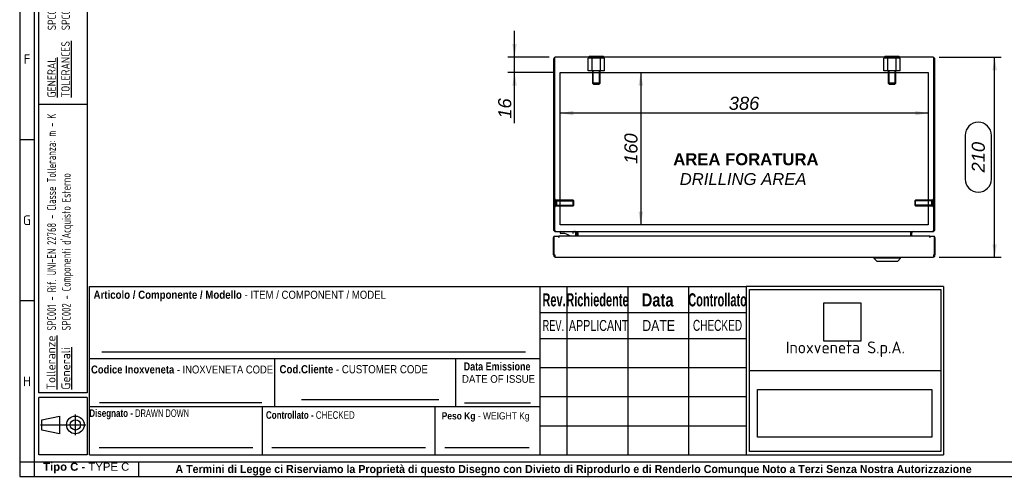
# Model space of a CAD drawing. Extents: x 6 to 412, y 11 to 288.
# Tile 1 of 3: x 6 to 213, y 11 to 107. Entities that reach past the tile are written whole.
import ezdxf
from ezdxf.enums import TextEntityAlignment as Align
from ezdxf.lldxf.tags import DXFTag

# ---------------------------------------------------------------- set-up
doc = ezdxf.new("R2010")
doc.units = 0
doc.layers.get('0').update_dxf_attribs({"linetype": 'CONTINUOUS'})
for name, color, linetype in [('_TRANSLATION', 7, 'CONTINUOUS'), ('AE00417_01', 7, 'CONTINUOUS'), ('AE00907_02', 7, 'CONTINUOUS'), ('C0000000', 7, 'CONTINUOUS'), ('C0000000_04', 7, 'CONTINUOUS'), ('C0000000_05', 7, 'CONTINUOUS'), ('C0000000_14', 7, 'CONTINUOUS'), ('C0000000_32', 7, 'CONTINUOUS'), ('DEFAULT', 7, 'CONTINUOUS'), ('SBAVATURE', 7, 'CONTINUOUS'), ('SERRATURA_SUP', 7, 'CONTINUOUS')]:
    doc.layers.add(name, color=color, linetype=linetype)
doc.styles.add('SEACAD_ARIAL', font='arial.ttf')
doc.styles.add('SEACAD_ARIAL_NARROW', font='ARIALN.TTF', dxfattribs={"width": 0.8})
doc.styles.add('SEACAD_ARIALB', font='arialbd.ttf', dxfattribs={"width": 0.9})
doc.styles.add('SEACAD_ARIALI', font='ariali.ttf')
doc.styles.add('SEACAD_SOLID_EDGE_ANSI', font='seans.ttf', dxfattribs={"width": 0.9})
doc.styles.add('SEACAD_SOLID_EDGE_ANSIB', font='seansbd.ttf', dxfattribs={"width": 0.9})
tags = doc.linetypes.add('CENTER2', pattern=[28.575, 19.05, -3.175, 3.175, -3.175]).pattern_tags.tags
tags[10:11] = [DXFTag(74, 4), DXFTag(75, 0), DXFTag(340, '0'), DXFTag(46, 0.0), DXFTag(50, 0.0), DXFTag(44, 0.0), DXFTag(45, 0.0)]
tags[8:9] = [DXFTag(74, 4), DXFTag(75, 0), DXFTag(340, '0'), DXFTag(46, 0.0), DXFTag(50, 0.0), DXFTag(44, 0.0), DXFTag(45, 0.0)]
tags[6:7] = [DXFTag(74, 4), DXFTag(75, 0), DXFTag(340, '0'), DXFTag(46, 0.0), DXFTag(50, 0.0), DXFTag(44, 0.0), DXFTag(45, 0.0)]
tags[4:5] = [DXFTag(74, 4), DXFTag(75, 0), DXFTag(340, '0'), DXFTag(46, 0.0), DXFTag(50, 0.0), DXFTag(44, 0.0), DXFTag(45, 0.0)]
tags = doc.linetypes.add('HIDDEN2', pattern=[4.7625, 3.175, -1.5875]).pattern_tags.tags
tags[6:7] = [DXFTag(74, 4), DXFTag(75, 0), DXFTag(340, '0'), DXFTag(46, 0.0), DXFTag(50, 0.0), DXFTag(44, 0.0), DXFTag(45, 0.0)]
tags[4:5] = [DXFTag(74, 4), DXFTag(75, 0), DXFTag(340, '0'), DXFTag(46, 0.0), DXFTag(50, 0.0), DXFTag(44, 0.0), DXFTag(45, 0.0)]
doc.dimstyles.new('ISO', dxfattribs={"dimtxt": 2.75, "dimasz": 2.75, "dimexe": 1.375, "dimexo": 1.375, "dimgap": 0.6875, "dimtad": 1, "dimdec": 1, "dimlfac": 5, "dimtxsty": 'SEACAD_ARIAL', "dimsah": 1, "dimcen": 1.375, "dimadec": 1, "dimazin": 3, "dimtfac": 0.7, "dimtdec": 3, "dimtmove": 0, "dimatfit": 3})
picture_1 = doc.add_image_def('image1.jpg', size_in_pixel=(55, 57))
picture_2 = doc.add_image_def('image2.bmp', size_in_pixel=(138, 38))

# ---------------------------------------------------------------- blocks, each defined once
blk = doc.blocks.new('SE2')
at = {"layer": 'AE00417_01', "color": 7, "linetype": 'HIDDEN2'}
for p, q in [((118.59, 69.1), (118.39, 69.1)), ((118.59, 69.1), (118.59, 67.6)), ((118.79, 68.95), (118.79, 67.75)), ((122.24, 68.95), (118.79, 68.95)), ((118.79, 68.83), (122.36, 68.83)), ((122.24, 68.95), (122.24, 67.75)), ((122.39, 68.8), (122.24, 68.95)), ((122.39, 67.9), (122.39, 68.8)), ((194.06, 68.95), (193.91, 68.8)), ((193.91, 68.8), (193.91, 67.9)), ((197.51, 68.83), (193.94, 68.83)), ((194.06, 67.75), (194.06, 68.95)), ((197.51, 68.95), (194.06, 68.95)), ((197.51, 67.75), (197.51, 68.95)), ((197.71, 67.6), (197.71, 69.1)), ((197.91, 69.1), (197.71, 69.1)), ((118.39, 67.6), (118.59, 67.6)), ((118.79, 67.88), (122.36, 67.88)), ((118.79, 67.75), (122.24, 67.75)), ((122.24, 67.75), (122.39, 67.9)), ((193.91, 67.9), (194.06, 67.75)), ((197.51, 67.88), (193.94, 67.88)), ((194.06, 67.75), (197.51, 67.75)), ((197.71, 67.6), (197.91, 67.6))]:
    blk.add_line(p, q, dxfattribs=at)
at = {"layer": 'AE00417_01', "color": 7, "linetype": 'CONTINUOUS'}
for p, q in [((118.39, 69.1), (118.39, 69.1)), ((197.91, 69.1), (197.91, 69.1)), ((118.39, 67.6), (118.39, 67.6)), ((197.91, 67.6), (197.91, 67.6))]:
    blk.add_line(p, q, dxfattribs=at)
at = {"layer": 'AE00417_01', "color": 7, "linetype": 'HIDDEN2'}
for centre, start, end in [((118.69, 68.95), 180, 0), ((197.61, 68.95), 180, 0), ((118.69, 67.75), 0, 180), ((197.61, 67.75), 0, 180)]:
    blk.add_arc(centre, 0.1, start, end, dxfattribs=at)
at = {"layer": 'AE00907_02', "color": 7, "linetype": 'CONTINUOUS'}
for centre, start, end in [((119.39, 97.71), 178.0727, 180), ((119.39, 89.76), 180, 181.9273)]:
    blk.add_arc(centre, 1, start, end, dxfattribs=at)
at = {"layer": 'C0000000', "color": 7, "linetype": 'CONTINUOUS'}
for p, q in [((125.65, 99.15), (128.65, 99.15)), ((125.65, 99.15), (125.65, 98.95)), ((128.65, 98.95), (128.65, 99.15)), ((119.53, 62.15), (119.53, 62.15)), ((120.11, 61.95), (119.73, 61.95)), ((122.23, 62.35), (122.23, 61.95)), ((122.83, 61.35), (122.83, 61.95))]:
    blk.add_line(p, q, dxfattribs=at)
at = {"layer": 'C0000000', "color": 7, "linetype": 'HIDDEN2'}
for p, q in [((126.29, 98.71), (125.42, 98.71)), ((125.42, 96.11), (125.42, 98.71)), ((128.02, 98.71), (126.29, 98.71)), ((126.29, 96.11), (126.29, 98.71)), ((128.88, 98.71), (128.02, 98.71)), ((128.02, 96.11), (128.02, 98.71)), ((128.88, 96.11), (128.88, 98.71)), ((126.29, 96.11), (125.42, 96.11)), ((128.02, 96.11), (126.29, 96.11)), ((126.35, 96.11), (126.35, 93.51)), ((126.51, 93.36), (126.51, 96.11)), ((127.8, 93.36), (127.8, 96.11)), ((127.95, 93.51), (127.95, 96.11)), ((128.88, 96.11), (128.02, 96.11)), ((127.95, 93.51), (126.35, 93.51)), ((126.35, 93.51), (126.55, 93.31)), ((126.55, 93.31), (127.75, 93.31)), ((127.75, 93.31), (127.95, 93.51))]:
    blk.add_line(p, q, dxfattribs=at)
at = {"layer": 'C0000000', "color": 7, "linetype": 'CONTINUOUS'}
for centre, radius, start, end in [((119.73, 62.15), 0.2, 90, 180), ((119.73, 62.15), 0.2, 180, 270), ((120.11, 59.75), 2.2, 46.819, 90)]:
    blk.add_arc(centre, radius, start, end, dxfattribs=at)
blk.add_open_spline([(122.83, 61.95), (122.83, 62.01), (122.82, 62.06), (122.78, 62.16), (122.75, 62.2), (122.7, 62.25), (122.68, 62.27), (122.63, 62.3), (122.61, 62.31), (122.56, 62.33), (122.53, 62.34), (122.48, 62.35), (122.46, 62.35), (122.43, 62.35)], degree=3, knots=[0, 0, 0, 0, 0.25, 0.25, 0.5, 0.5, 0.625, 0.625, 0.75, 0.75, 0.875, 0.875, 1, 1, 1, 1], dxfattribs=at)
at = {"layer": 'C0000000_04', "color": 7, "linetype": 'HIDDEN2'}
for p, q in [((188.29, 98.71), (187.42, 98.71)), ((187.42, 96.11), (187.42, 98.71)), ((190.02, 98.71), (188.29, 98.71)), ((188.29, 96.11), (188.29, 98.71)), ((190.88, 98.71), (190.02, 98.71)), ((190.02, 96.11), (190.02, 98.71)), ((190.88, 96.11), (190.88, 98.71)), ((188.29, 96.11), (187.42, 96.11)), ((190.02, 96.11), (188.29, 96.11)), ((188.35, 96.11), (188.35, 93.51)), ((188.51, 93.36), (188.51, 96.11)), ((189.8, 93.36), (189.8, 96.11)), ((189.95, 93.51), (189.95, 96.11)), ((190.88, 96.11), (190.02, 96.11)), ((189.95, 93.51), (188.35, 93.51)), ((188.35, 93.51), (188.55, 93.31)), ((188.55, 93.31), (189.75, 93.31)), ((189.75, 93.31), (189.95, 93.51))]:
    blk.add_line(p, q, dxfattribs=at)
at = {"layer": 'C0000000_05', "color": 7, "linetype": 'CONTINUOUS'}
for p, q in [((187.65, 99.15), (190.65, 99.15)), ((187.65, 99.15), (187.65, 98.95)), ((190.65, 98.95), (190.65, 99.15))]:
    blk.add_line(p, q, dxfattribs=at)
at = {"layer": 'C0000000_14', "color": 7, "linetype": 'CONTINUOUS'}
for p, q in [((118.15, 98.45), (118.15, 62.85)), ((118.39, 98.88), (118.39, 98.45)), ((118.39, 98.45), (118.39, 98.88)), ((118.39, 98.45), (118.39, 62.85)), ((118.39, 62.85), (118.39, 98.45)), ((197.65, 98.95), (118.65, 98.95)), ((197.91, 98.88), (197.91, 98.45)), ((197.91, 98.45), (197.91, 98.88)), ((197.91, 62.85), (197.91, 98.45)), ((197.91, 98.45), (197.91, 62.85)), ((198.15, 62.85), (198.15, 98.45)), ((118.65, 62.35), (118.65, 62.35)), ((118.65, 62.35), (197.65, 62.35)), ((123.01, 62.09), (123.01, 61.35)), ((123.25, 62.09), (123.25, 62.35)), ((123.25, 62.09), (123.25, 61.35)), ((123.25, 61.35), (123.25, 62.09)), ((193.05, 62.09), (193.05, 62.35)), ((193.05, 61.35), (193.05, 62.09)), ((193.05, 62.09), (193.05, 61.35)), ((193.29, 61.35), (193.29, 62.09)), ((197.65, 62.35), (197.65, 62.35))]:
    blk.add_line(p, q, dxfattribs=at)
at = {"layer": 'C0000000_14', "color": 7, "linetype": 'CENTER2'}
for p, q in [((119.55, 95.75), (196.75, 95.75)), ((119.55, 63.75), (119.55, 95.75)), ((196.75, 95.75), (196.75, 63.75)), ((196.75, 63.75), (119.55, 63.75))]:
    blk.add_line(p, q, dxfattribs=at)
at = {"layer": 'C0000000_14', "color": 7, "linetype": 'CONTINUOUS'}
for centre, radius, start, end in [((118.65, 98.45), 0.5, 121.3323, 180), ((118.65, 98.45), 0.5, 90, 121.3323), ((197.65, 98.45), 0.5, 58.6677, 90), ((197.65, 98.45), 0.5, 0, 58.6677), ((118.65, 62.85), 0.5, 180, 270), ((118.65, 62.85), 0.26, 180, 184.425), ((122.75, 62.09), 0.26, 0, 90), ((122.75, 62.09), 0.5, 0, 31.3323), ((193.55, 62.09), 0.5, 148.6677, 180), ((193.55, 62.09), 0.26, 90, 180), ((197.65, 62.85), 0.5, 270, 0), ((197.65, 62.85), 0.26, 355.575, 0)]:
    blk.add_arc(centre, radius, start, end, dxfattribs=at)
for centre, major_axis, ratio, start_param, end_param in [((118.65, 98.45), (0, -0.5), 0.997824, 3.141593, 3.688444), ((197.65, 98.45), (0, -0.5), 0.997824, 2.594742, 3.141593), ((118.65, 62.85), (0, -0.5), 0.52, 4.712389, 6.283185), ((197.65, 62.85), (0, 0.5), 0.52, 3.141593, 4.712389)]:
    blk.add_ellipse(centre, major_axis=major_axis, ratio=ratio, start_param=start_param, end_param=end_param, dxfattribs=at)
at = {"layer": 'C0000000_32', "color": 7, "linetype": 'CONTINUOUS'}
for p, q in [((118.15, 57.45), (118.15, 61.11)), ((118.23, 61.35), (119.25, 61.35)), ((118.23, 61.35), (118.23, 57.45)), ((119.25, 61.35), (119.25, 61.11)), ((119.25, 61.11), (119.25, 61.35)), ((197.05, 61.35), (119.25, 61.35)), ((119.25, 61.11), (119.25, 61.11)), ((119.25, 61.11), (119.25, 61.11)), ((197.05, 61.35), (198.07, 61.35)), ((197.05, 61.35), (197.05, 61.11)), ((197.05, 61.11), (197.05, 61.35)), ((197.05, 61.11), (197.05, 61.11)), ((197.05, 61.11), (197.05, 61.11)), ((198.07, 57.45), (198.07, 61.35)), ((198.15, 61.11), (198.15, 57.45)), ((118.23, 57.45), (118.43, 57.45)), ((118.39, 57.03), (118.39, 57.45)), ((118.43, 57.45), (118.43, 57.03)), ((118.65, 56.95), (197.65, 56.95)), ((197.87, 57.45), (197.87, 57.03)), ((197.87, 57.45), (198.07, 57.45)), ((197.91, 57.03), (197.91, 57.45))]:
    blk.add_line(p, q, dxfattribs=at)
for centre, radius, start, end in [((118.39, 61.11), 0.24, 132.1095, 180), ((197.91, 61.11), 0.24, 0, 47.8905), ((118.65, 57.45), 0.5, 180, 238.6677), ((118.65, 57.45), 0.26, 180, 212.2042), ((118.65, 57.45), 0.5, 238.6677, 270), ((197.65, 57.45), 0.5, 270, 301.3323), ((197.65, 57.45), 0.26, 327.7958, 360), ((197.65, 57.45), 0.5, 301.3323, 360)]:
    blk.add_arc(centre, radius, start, end, dxfattribs=at)
for centre, start_param, end_param in [((118.65, 57.45), 2.594742, 3.141593), ((197.65, 57.45), 3.141593, 3.688444)]:
    blk.add_ellipse(centre, major_axis=(0, 0.5), ratio=0.846154, start_param=start_param, end_param=end_param, dxfattribs=at)
at = {"layer": 'SERRATURA_SUP', "color": 7, "linetype": 'CONTINUOUS'}
for p, q in [((185.35, 56.95), (185.35, 56.75)), ((190.95, 56.75), (185.35, 56.75)), ((185.35, 56.75), (185.95, 56.15)), ((185.95, 56.15), (190.35, 56.15)), ((190.35, 56.15), (190.95, 56.75)), ((190.95, 56.75), (190.95, 56.95))]:
    blk.add_line(p, q, dxfattribs=at)
blk = doc.blocks.new('DMBLK721')
at = {"layer": '_TRANSLATION', "linetype": 'CONTINUOUS'}
for points in [[(211.12, 96.2), (210.66, 98.95), (210.2, 96.2)], [(211.12, 59.7), (210.2, 59.7), (210.66, 56.95)]]:
    blk.add_hatch(color=7, dxfattribs=at).paths.add_polyline_path(points)
at = {"layer": '_TRANSLATION', "color": 7, "linetype": 'CONTINUOUS'}
for p, q in [((199.03, 98.95), (212.03, 98.95)), ((210.66, 56.95), (210.66, 98.95)), ((204.47, 82.54), (204.47, 73.37)), ((209.97, 73.37), (209.97, 82.54)), ((199.03, 56.95), (212.03, 56.95))]:
    blk.add_line(p, q, dxfattribs=at)
for centre, start, end in [((207.22, 82.54), 0, 180), ((207.22, 73.37), 180, 0)]:
    blk.add_arc(centre, 2.75, start, end, dxfattribs=at)
at = {"layer": '_TRANSLATION', "color": 7, "linetype": 'CONTINUOUS', "style": 'SEACAD_ARIALI'}
blk.add_text('210', height=2.75, rotation=90, dxfattribs=at).set_placement((205.85, 74.75), align=Align.TOP_LEFT)
blk = doc.blocks.new('DMBLK723')
at = {"layer": '_TRANSLATION', "linetype": 'CONTINUOUS'}
for points in [[(109.53, 101.7), (109.99, 98.95), (110.45, 101.7)], [(109.53, 93), (110.45, 93), (109.99, 95.75)]]:
    blk.add_hatch(color=7, dxfattribs=at).paths.add_polyline_path(points)
at = {"layer": '_TRANSLATION', "color": 7, "linetype": 'CONTINUOUS'}
for p, q in [((109.99, 85.08), (109.99, 104.45)), ((117.28, 98.95), (108.62, 98.95)), ((118.18, 95.75), (108.62, 95.75))]:
    blk.add_line(p, q, dxfattribs=at)
at = {"layer": '_TRANSLATION', "color": 7, "linetype": 'CONTINUOUS', "style": 'SEACAD_ARIALI'}
blk.add_text('16', height=2.75, rotation=90, dxfattribs=at).set_placement((106.56, 86.04), align=Align.TOP_LEFT)
blk = doc.blocks.new('DMBLK735')
at = {"layer": '_TRANSLATION', "linetype": 'CONTINUOUS'}
for points in [[(122.3, 86.75), (122.3, 87.67), (119.55, 87.21)], [(194, 86.75), (196.75, 87.21), (194, 87.67)]]:
    blk.add_hatch(color=7, dxfattribs=at).paths.add_polyline_path(points)
at = {"layer": '_TRANSLATION', "color": 7, "linetype": 'CONTINUOUS'}
blk.add_line((196.75, 87.21), (119.55, 87.21), dxfattribs=at)
at = {"layer": '_TRANSLATION', "color": 7, "linetype": 'CONTINUOUS', "style": 'SEACAD_ARIALI'}
blk.add_text('386', height=2.75, dxfattribs=at).set_placement((154.91, 90.65), align=Align.TOP_LEFT)
blk = doc.blocks.new('DMBLK736')
at = {"layer": '_TRANSLATION', "linetype": 'CONTINUOUS'}
for points in [[(136.92, 93), (136.46, 95.75), (136, 93)], [(136.92, 66.5), (136, 66.5), (136.46, 63.75)]]:
    blk.add_hatch(color=7, dxfattribs=at).paths.add_polyline_path(points)
at = {"layer": '_TRANSLATION', "color": 7, "linetype": 'CONTINUOUS'}
blk.add_line((136.46, 95.75), (136.46, 63.75), dxfattribs=at)
at = {"layer": '_TRANSLATION', "color": 7, "linetype": 'CONTINUOUS', "style": 'SEACAD_ARIALI'}
blk.add_text('160', height=2.75, rotation=90, dxfattribs=at).set_placement((133.02, 76.55), align=Align.TOP_LEFT)

msp = doc.modelspace()

# ---------------------------------------------------------------- linework, layer by layer
at = {"color": 7, "linetype": 'CONTINUOUS'}
for p, q in [((6.234, 287.588), (6.234, 10.959)), ((9.263, 81.632), (6.234, 81.632)), ((115.363, 15.502), (115.363, 50.84)), ((9.263, 47.809), (6.234, 47.809)), ((20.873, 35.694), (115.363, 35.694)), ((65.314, 27.113), (94.088, 27.113)), ((20.873, 25.598), (115.363, 25.598)), ((57.113, 15.502), (57.113, 25.598)), ((93.363, 15.502), (93.363, 25.598)), ((99.513, 26.42), (113.323, 26.42)), ((17.907, 19.617), (17.907, 23.942)), ((10.566, 21.779), (20.069, 21.779)), ((22.892, 17.017), (55.1, 17.017)), ((59.132, 17.017), (91.339, 17.017)), ((95.372, 17.017), (113.05, 17.017)), ((31.194, 10.954), (31.194, 13.983)), ((6.234, 10.959), (412.092, 10.959))]:
    msp.add_line(p, q, dxfattribs=at)
msp.add_lwpolyline([(14.582, 19.926), (10.875, 20.698), (10.875, 22.86), (14.582, 23.633), (14.582, 19.926)], dxfattribs=at)
for radius in [1.854, 1.081]:
    msp.add_circle((17.907, 21.779), radius, dxfattribs=at)
at = {"layer": 'DEFAULT', "color": 7, "linetype": 'CONTINUOUS'}
for p, q in [((9.263, 287.588), (9.263, 10.959)), ((10.273, 28.5), (10.273, 283.045)), ((20.369, 283.045), (20.369, 28.5)), ((20.369, 89), (10.273, 89)), ((20.873, 15.502), (20.873, 50.84)), ((20.873, 50.84), (115.363, 50.84)), ((115.366, 50.84), (158.566, 50.84)), ((120.966, 50.84), (120.966, 15.502)), ((133.766, 50.84), (133.766, 15.502)), ((146.466, 50.84), (146.466, 15.502)), ((199.966, 50.84), (158.564, 50.84)), ((158.566, 50.84), (158.566, 15.502)), ((159.267, 50.176), (199.367, 50.176)), ((159.267, 16.162), (159.267, 50.176)), ((199.367, 50.176), (199.367, 16.162)), ((199.966, 50.84), (199.966, 15.502)), ((115.366, 45.352), (158.566, 45.352)), ((115.366, 39.902), (158.566, 39.902)), ((59.713, 25.598), (59.713, 35.694)), ((97.713, 25.598), (97.713, 35.694)), ((115.366, 33.802), (158.566, 33.802)), ((159.267, 33.171), (199.367, 33.171)), ((20.369, 28.5), (10.273, 28.5)), ((20.369, 27.5), (10.273, 27.5)), ((10.273, 15.5), (10.273, 27.5)), ((20.369, 27.5), (20.369, 15.5)), ((115.366, 27.702), (158.566, 27.702)), ((115.366, 21.602), (158.566, 21.602)), ((20.369, 15.5), (10.273, 15.5)), ((20.873, 15.502), (115.363, 15.502)), ((115.366, 15.502), (158.566, 15.502)), ((158.564, 15.502), (199.966, 15.502)), ((199.367, 16.162), (159.267, 16.162)), ((6.234, 13.988), (412.092, 13.988))]:
    msp.add_line(p, q, dxfattribs=at)
at = {"layer": 'SBAVATURE', "color": 7, "linetype": 'CONTINUOUS'}
for p, q in [((23.432, 37.088), (112.266, 37.088)), ((22.968, 26.474), (56.974, 26.474))]:
    msp.add_line(p, q, dxfattribs=at)

# ---------------------------------------------------------------- block references
at = {"layer": '_TRANSLATION'}
msp.add_blockref('SE2', (0, 0), dxfattribs=at)

# ---------------------------------------------------------------- texts
at = {"attachment_point": 1, "rotation": 90}
for s, insert, char_height, width in [('{\\fSolid Edge ANSI|b0|i0|c0|p34;\\W0.84600x;\\C7;SPC001 - REFERENCE UNI-EN 22768 - TOLERANCE CLASS: m - K}\\P{\\fSolid Edge ANSI|b0|i0|c0|p34;\\W0.84600x;\\C7;SPC002 - }{\\fSolid Edge ANSI|b0|i0|c0|p34;\\W0.94000x;\\C7;EXTERNALLY PURCHASED COMPONENTS}', (12.101, 104.605), 1.75, 56.68133), ('{\\fSolid Edge ANSI|b1|i0|c0|p34;\\L\\C7;Tolleranze}\\P{\\fSolid Edge ANSI|b1|i0|c0|p34;\\L\\C7;Generali}', (11.89, 29.169), 1.85, 10.93945)]:
    msp.add_mtext(s, dxfattribs=dict(at, insert=insert, char_height=char_height, width=width))
for s, insert, char_height, width, style in [('{\\fSolid Edge ANSI|b0|i0|c0|p34;\\L\\C7;GENERAL}\\P{\\fSolid Edge ANSI|b0|i0|c0|p34;\\L\\C7;TOLERANCES}\\P', (12.048, 90.485), 1.75, 12.63203, 'SEACAD_SOLID_EDGE_ANSI'), ("{\\fSolid Edge ANSI|b1|i0|c0|p34;\\W0.82000x;\\C7;SPC001 - Rif. UNI-EN 22768 - Classe Tolleranza: m - K}\\P{\\fSolid Edge ANSI|b1|i0|c0|p34;\\W0.82000x;\\C7;SPC002 - Componenti d'Acquisto Esterno}", (12, 41.571), 1.85, 46.58795, 'SEACAD_SOLID_EDGE_ANSIB')]:
    msp.add_mtext(s, dxfattribs=dict(at, insert=insert, char_height=char_height, width=width, style=style))
for s, insert, char_height, width, attachment_point in [('{\\fSolid Edge ANSI|b0||i0||c0|p34;\\C7;\\H2.019192;\\W1.;F}', (7.783, 97.538), 2.01919, 2.2716, 8), ('{\\fSolid Edge ANSI|b0||i0||c0|p34;\\C7;\\H2.019192;\\W1.;G}', (7.757, 63.716), 2.01919, 2.5871, 8), ('{\\fSolid Edge ANSI|b0||i0||c0|p34;\\C7;\\H2.5;\\W1.;Inoxveneta S.p.A.}', (179.366, 37.657), 2.5, 38.9068, 5), ('{\\fSolid Edge ANSI|b0||i0||c0|p34;\\C7;\\H2.019192;\\W1.;H}', (7.759, 29.895), 2.01919, 2.7133, 8), ('{\\fArial|b1||i0||c0|p34;\\C7;\\H1.7;\\W1.;Tipo C - }{\\fArial|b0||i0||c0|p34;\\C7;\\H1.7;\\W1.;TYPE C}', (20.186, 11.634), 1.7, 18.15868, 8), ('{\\fArial|b1||i0||c0|p34;\\C7;\\H1.7;\\W0.94;A Termini di Legge ci Riserviamo la Proprietà di questo Disegno con Divieto di Riprodurlo e di Renderlo Comunque Noto a Terzi Senza Nostra Autorizzazione}', (122.366, 11.137), 1.7, 175.01141, 8)]:
    msp.add_mtext(s, dxfattribs=dict(insert=insert, char_height=char_height, width=width, attachment_point=attachment_point))
for s, insert, char_height, width, attachment_point, style in [('{\\fArial|b1||i0||c0|p34;\\C7;\\H1.7163132;\\W0.846;Articolo / Componente / Modello}{\\fArial|b0||i0||c0|p34;\\C7;\\H1.7163132;\\W0.846; - ITEM}{\\fArial|b0||i0||c0|p34;\\C7;\\H1.7;\\W0.846; / COMPONENT / MODEL}', (21.72, 47.719), 1.716313, 61.3875, 7, 'SEACAD_ARIAL'), ('{\\fArial|b1||i0||c0|p34;\\C7;\\H2.75;\\W0.6;Richiedente}', (127.374, 46.608), 2.75, 12.23036, 8, 'SEACAD_ARIALB'), ('{\\fArial|b1||i0||c0|p34;\\C7;\\H2.75;\\W0.6;Controllato}', (152.564, 46.608), 2.75, 11.31616, 8, 'SEACAD_ARIALB'), ('{\\fArial|b1||i0||c0|p34;\\C7;\\H2.75;\\W0.6;Rev.}', (118.275, 46.597), 2.75, 4.50348, 8, 'SEACAD_ARIALB'), ('{\\fArial|b1||i0||c0|p34;\\C7;\\H2.75;\\W0.8;Data}', (139.989, 46.585), 2.75, 6.78265, 8, 'SEACAD_ARIALB'), ('{\\fArial|b0||i0||c0|p34;\\C7;\\H2.3;\\W0.6;REV.}', (118.125, 41.484), 2.3, 5.04266, 8, 'SEACAD_ARIAL'), ('{\\fArial|b0||i0||c0|p34;\\C7;\\H2.3;\\W0.7;APPLICANT}', (121.375, 41.459), 2.3, 12.12989, 7, 'SEACAD_ARIAL'), ('{\\fArial|b0||i0||c0|p34;\\C7;\\H2.3;\\W0.8;DATE}', (140.209, 41.484), 2.3, 7.08597, 8, 'SEACAD_ARIAL'), ('{\\fArial Narrow|b0||i0||c0|p34;\\C7;\\H2.3;\\W0.8;CHECKED}', (152.548, 41.483), 2.3, 10.75184, 8, 'SEACAD_ARIAL_NARROW'), ('{\\fArial|b1||i0||c0|p34;\\C7;\\H1.67;\\W0.846;Codice Inoxveneta}{\\fArial|b0||i0||c0|p34;\\C7;\\H1.67;\\W0.846; - INOXVENETA CODE}', (21.196, 32.543), 1.67, 38.23236, 7, 'SEACAD_ARIAL'), ('{\\fArial|b1||i0||c0|p34;\\C7;\\H1.7163132;\\W0.846;Cod.Cliente}{\\fArial|b0||i0||c0|p34;\\C7;\\H1.7163132;\\W0.846; - CUSTOMER CODE}', (60.714, 32.572), 1.716313, 31.52647, 7, 'SEACAD_ARIAL'), ('{\\fArial|b1||i0||c0|p34;\\C7;\\H1.7;\\W0.792;Data Emissione}', (99.324, 33.173), 1.7, 14.35739, 7, 'SEACAD_ARIALB'), ('{\\fArial|b0||i0||c0|p34;\\C7;\\H1.6;\\W0.9;DATE OF ISSUE}', (98.978, 30.59), 1.6, 15.11655, 7, 'SEACAD_ARIAL'), ('{\\fArial|b1||i0||c0|p34;\\C7;\\H1.6;\\W0.752;Disegnato - }{\\fArial Narrow|b0||i0||c0|p34;\\C7;\\H1.5875;\\W0.752;\\T1.;DRAWN DOWN}', (31.284, 22.95), 1.6, 19.88117, 8, 'SEACAD_ARIAL_NARROW'), ('{\\fArial|b1||i0||c0|p34;\\C7;\\H1.6;\\W0.752;Controllato - }{\\fArial|b0||i0||c0|p34;\\C7;\\H1.5875;\\W0.752;\\T1.;CHECKED}{\\fArial|b1||i0||c0|p34;\\C7;\\H1.6;\\W0.752; }', (67.172, 23.026), 1.6, 18.83287, 8, 'SEACAD_ARIALB'), ('{\\fArial|b1||i0||c0|p34;\\C7;\\H1.5;\\W0.846;Peso Kg}{\\fArial|b0||i0||c0|p34;\\C7;\\H1.5;\\W0.846; - WEIGHT Kg}', (94.712, 22.459), 1.5, 18.73278, 7, 'SEACAD_ARIAL')]:
    msp.add_mtext(s, dxfattribs=dict(insert=insert, char_height=char_height, width=width, attachment_point=attachment_point, style=style))
at = {"layer": '_TRANSLATION', "insert": (157.915, 75.433), "char_height": 3, "width": 34.96354, "attachment_point": 5}
msp.add_mtext('{\\fArial|b0||i0||c0|p34;\\C7;\\H3.;\\W1.; }{\\fArial|b1||i0||c0|p34;\\C7;\\H2.5;\\W1.;AREA FORATURA \\P}{\\fArial|b0||i1||c0|p34;\\C7;\\H2.5;\\W1.;DRILLING AREA}', dxfattribs=at)

# ---------------------------------------------------------------- dimensions: what is measured, and where the dimension line sits
at = {"layer": '_TRANSLATION', "color": 7, "linetype": 'CONTINUOUS'}
for base, p1, p2, angle, picture, middle, dimtype in [((109.993, 98.953), (119.552, 95.753), (118.652, 98.953), 90, 'DMBLK723', (109.993, 91.346), 160), ((210.658, 56.953), (197.651, 56.953), (197.652, 98.953), 89.99943, 'DMBLK721', (210.658, 77.953), 161), ((136.457, 95.753), (119.552, 95.753), (119.552, 63.753), 270, 'DMBLK736', (136.457, 79.753), 161)]:
    dim = msp.add_linear_dim(base=base, p1=p1, p2=p2, angle=angle, text='\\A1;<>', dimstyle='ISO', dxfattribs=at)
    dim.commit()
    dim.dimension.update_dxf_attribs({"geometry": picture, "text_midpoint": middle, "dimtype": dimtype})
dim = msp.add_linear_dim(base=(119.552, 87.208), p1=(196.752, 95.753), p2=(119.552, 95.753), text='\\A1;<>', dimstyle='ISO', dxfattribs=at)
dim.commit()
dim.dimension.update_dxf_attribs({"geometry": 'DMBLK735', "text_midpoint": (158.152, 87.208), "dimtype": 160})

# ---------------------------------------------------------------- pictures from other files: only their frames are drawn
image = msp.add_image(picture_1, insert=(174.862, 39.378), size_in_units=(7.719, 8), rotation=0)
image.dxf.flags = 7
image = msp.add_image(picture_2, insert=(160.965, 19.172), size_in_units=(36.512, 10.054))
image.dxf.flags = 7

doc.saveas('drawing.dxf')
